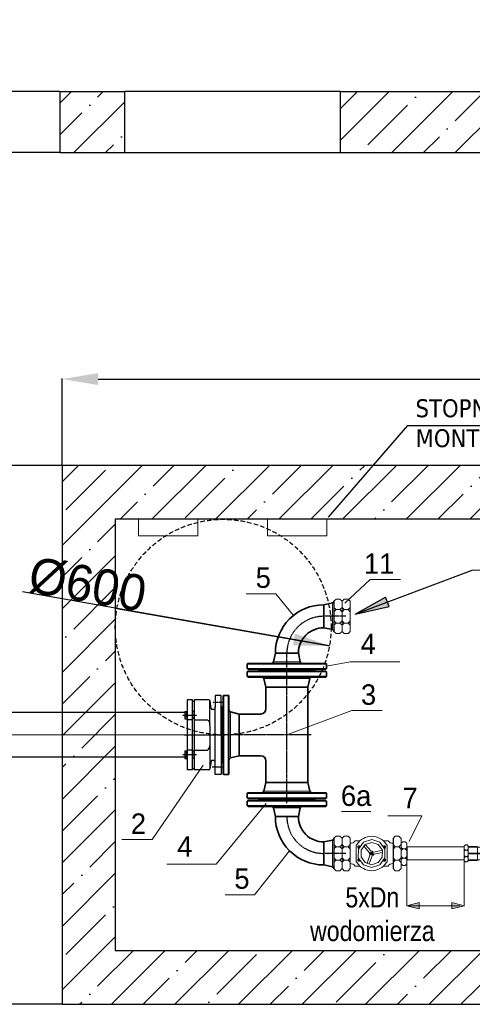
# Model space of a CAD drawing. Extents: x -34599 to 125690, y -105249 to 21518.
# Tile 29 of 64: x 111042 to 112301, y -36665 to -33924. Entities that reach past the tile are written whole.
import ezdxf

# ---------------------------------------------------------------- set-up
doc = ezdxf.new("R2010")
doc.units = 0
doc.header["$MEASUREMENT"] = 0
for name, pattern in [('CENTER', [7, 4, -1, 1, -1]), ('DASH', [375, 250, -125]), ('DASHDOT', [500, 250, -125, 0, -125])]:
    doc.linetypes.add(name, pattern=pattern)
doc.layers.get('0').update_dxf_attribs({"linetype": 'CONTINUOUS'})
doc.layers.get('Defpoints').update_dxf_attribs({"linetype": 'CONTINUOUS'})
for name, color, linetype in [('_Eko_Opis', 7, 'CONTINUOUS'), ('axis', 2, 'CENTER'), ('Eko_Opis', 7, 'CONTINUOUS'), ('HAWLE OPIS', 7, 'CONTINUOUS'), ('tekst', 7, 'CONTINUOUS')]:
    doc.layers.add(name, color=color, linetype=linetype)
for name, color, linetype, lineweight in [('armatura', 54, 'CONTINUOUS', 9), ('HAWLE', 5, 'CONTINUOUS', 25), ('obsypka', 253, 'CONTINUOUS', 9), ('OSIE SYMETRII', 2, 'CONTINUOUS', 13), ('skoterm_profil_wk_opis wodkan', 7, 'CONTINUOUS', 18), ('studzienka', 7, 'CONTINUOUS', 20), ('łącznik', 2, 'CONTINUOUS', 35)]:
    doc.layers.add(name, color=color, linetype=linetype, lineweight=lineweight)
doc.styles.add('ARIAL', font='ARIALN.TTF')
doc.styles.get("Standard").update_dxf_attribs({"font": '-125'})
doc.dimstyles.new('ISO-25', dxfattribs={"dimtxt": 2.5, "dimasz": 2.5, "dimexe": 1.25, "dimexo": 0.625, "dimtad": 1, "dimtxsty": 'Standard', "dimcen": 2.5, "dimadec": 0, "dimazin": 0, "dimtfac": 1, "dimtmove": 0, "dimatfit": 3, "dimfxl": 0, "dimarcsym": 0})

# ---------------------------------------------------------------- blocks, each defined once
blk = doc.blocks.new('*D442')
at = {"layer": '_Eko_Opis', "color": 0, "lineweight": -2}
for p, q in [((111160.3, -35164.4), (111160.3, -34923.4)), ((111260.3, -34924.7), (113760.3, -34924.7)), ((113860.3, -35164.4), (113860.3, -34923.4))]:
    blk.add_line(p, q, dxfattribs=at)
at = {"layer": '_Eko_Opis', "color": 0}
for points in [[(111260.3, -34908), (111260.3, -34941.4), (111160.3, -34924.7)], [(113760.3, -34941.4), (113760.3, -34908), (113860.3, -34924.7)]]:
    blk.add_solid(points, dxfattribs=at)
at = {"layer": 'Defpoints', "color": 0}
for p in [(113860.3, -34924.7), (111160.3, -35165.1), (113860.3, -35165.1)]:
    blk.add_point(p, dxfattribs=at)
at = {"layer": '_Eko_Opis', "color": 0, "linetype": 'ByBlock', "lineweight": 9, "insert": (112510.3, -34874.1), "char_height": 100, "attachment_point": 5}
blk.add_mtext('2700', dxfattribs=at)
blk = doc.blocks.new('*D443')
at = {"layer": '_Eko_Opis', "color": 0, "lineweight": -2}
for p, q in [((111159.7, -35165.1), (110707.7, -35165.1)), ((110709, -35265.1), (110709, -36565.1)), ((111159.7, -36665.1), (110707.7, -36665.1))]:
    blk.add_line(p, q, dxfattribs=at)
at = {"layer": '_Eko_Opis', "color": 0}
for points in [[(110725.6, -35265.1), (110692.3, -35265.1), (110709, -35165.1)], [(110692.3, -36565.1), (110725.6, -36565.1), (110709, -36665.1)]]:
    blk.add_solid(points, dxfattribs=at)
at = {"layer": 'Defpoints', "color": 0}
for p in [(111160.3, -35165.1), (110709, -36665.1), (111160.3, -36665.1)]:
    blk.add_point(p, dxfattribs=at)
at = {"layer": '_Eko_Opis', "color": 0, "linetype": 'ByBlock', "lineweight": 9, "insert": (110658.3, -35915.1), "char_height": 100, "attachment_point": 5, "rotation": 90}
blk.add_mtext('1500', dxfattribs=at)
blk = doc.blocks.new('*D444')
at = {"layer": '_Eko_Opis', "color": 0, "lineweight": -2}
for p, q in [((111903.5, -35667.1), (111050.4, -35516.9)), ((111312.6, -35563.1), (111903.5, -35667.1))]:
    blk.add_line(p, q, dxfattribs=at)
at = {"layer": '_Eko_Opis', "color": 0}
blk.add_solid([(111802.1, -35666.2), (111807.9, -35633.3), (111903.5, -35667.1)], dxfattribs=at)
at = {"layer": 'Defpoints', "color": 0}
for p in [(111312.6, -35563.1), (111903.5, -35667.1)]:
    blk.add_point(p, dxfattribs=at)
at = {"layer": '_Eko_Opis', "color": 0, "linetype": 'ByBlock', "lineweight": 9, "insert": (111231, -35497.3), "char_height": 100, "attachment_point": 5, "rotation": 350.0164}
blk.add_mtext('%%c600', dxfattribs=at)
blk = doc.blocks.new('łącznik DN20')
at = {"color": 2, "lineweight": 0}
for p, q in [((415.7, 246), (415.7, 261.8)), ((435.8, 268), (417.4, 268)), ((417.4, 257), (435.8, 257)), ((437.5, 246), (437.5, 262.5)), ((448.9, 262.4), (437.5, 262.4)), ((448.9, 254.6), (437.5, 254.6)), ((448.9, 257.5), (448.9, 262.4)), ((459.6, 257.5), (448.9, 257.5)), ((448.9, 257.5), (448.9, 246)), ((459.6, 257.5), (461.1, 259)), ((459.6, 257.5), (459.6, 257.5)), ((459.6, 257.5), (459.6, 246)), ((459.6, 257.5), (476.6, 257.5)), ((475.1, 259), (461.1, 259)), ((476.6, 257.5), (475.1, 259)), ((476.6, 246), (476.6, 257.5)), ((415.7, 246), (415.7, 230.3)), ((437.5, 246), (437.5, 229.5)), ((448.9, 237.4), (437.5, 237.4)), ((448.9, 234.5), (448.9, 246)), ((459.6, 234.5), (459.6, 246)), ((476.6, 246), (476.6, 234.5)), ((417.4, 235), (435.8, 235)), ((435.8, 224), (417.4, 224)), ((448.9, 229.6), (437.5, 229.6)), ((459.6, 234.5), (448.9, 234.5)), ((448.9, 234.5), (448.9, 229.6)), ((459.6, 234.5), (461.1, 233)), ((459.6, 234.5), (459.6, 234.5)), ((459.6, 234.5), (476.6, 234.5)), ((475.1, 233), (461.1, 233)), ((476.6, 234.5), (475.1, 233))]:
    blk.add_line(p, q, dxfattribs=at)
for centre, radius, start, end in [((425.4, 262.5), 9.73, 145.5615, 214.4385), ((452, 246), 36.3, 162.383, 197.617), ((427.8, 262.5), 9.73, 325.5615, 34.4385), ((401.1, 246), 36.3, 342.383, 17.617), ((425.4, 229.5), 9.73, 145.5615, 214.4385), ((427.8, 229.5), 9.73, 325.5615, 34.4385)]:
    blk.add_arc(centre, radius, start, end, dxfattribs=at)
at = {"layer": 'łącznik', "linetype": 'DASHDOT'}
blk.add_line((415.7, 246.1), (476.6, 246), dxfattribs=at)
blk = doc.blocks.new('*D511')
at = {"layer": '_Eko_Opis', "color": 0, "lineweight": -2}
for p, q in [((110832.3, -34024.4), (110832.3, -33924.4)), ((111153.8, -34124.4), (110831, -34124.4)), ((110832.3, -34124.4), (110832.3, -34294.4)), ((111153.8, -34294.4), (110831, -34294.4)), ((110832.3, -34394.4), (110832.3, -34733.7))]:
    blk.add_line(p, q, dxfattribs=at)
at = {"layer": '_Eko_Opis', "color": 0}
for points in [[(110815.6, -34024.4), (110848.9, -34024.4), (110832.3, -34124.4)], [(110848.9, -34394.4), (110815.6, -34394.4), (110832.3, -34294.4)]]:
    blk.add_solid(points, dxfattribs=at)
at = {"layer": 'Defpoints', "color": 0}
for p in [(111154.5, -34124.4), (110832.3, -34294.4), (111154.5, -34294.4)]:
    blk.add_point(p, dxfattribs=at)
at = {"layer": '_Eko_Opis', "color": 0, "linetype": 'ByBlock', "lineweight": 9, "insert": (110781.6, -34614.1), "char_height": 100, "attachment_point": 5, "rotation": 90}
blk.add_mtext('170', dxfattribs=at)

msp = doc.modelspace()

# ---------------------------------------------------------------- hatches: boundary and pattern name
at = {"linetype": 'ByBlock'}
h = msp.add_hatch(dxfattribs=at)
h.set_pattern_fill('ANSI35', color=256, scale=500, style=0)
h.paths.add_polyline_path([(111334.45073, -34124.39432), (111154.45073, -34124.39432), (111154.45073, -34294.39432), (111334.45073, -34294.39432)])
h.paths.add_polyline_path([(113860.33018, -34294.39432), (113860.33018, -34124.39432), (111934.45073, -34124.39432), (111934.45073, -34294.39432)])
h = msp.add_hatch(dxfattribs=at)
h.set_pattern_fill('ANSI35', color=256, scale=500, style=0)
h.paths.add_polyline_path([(111160.33018, -35165.07344), (111160.33018, -36665.07344), (113860.33018, -36665.07344), (113860.33018, -35165.07344)])
h.paths.add_polyline_path([(113708.05879, -35315.07344), (113708.05879, -36515.07344), (111308.05879, -36515.07344), (111308.05879, -35315.07344)], flags=16)
h = msp.add_hatch(color=7, dxfattribs=at)
h.paths.add_polyline_path([(112064.65373, -35545.07645), (111975.33073, -35578.70647), (112069.5384, -35558.05037)])
h.paths.add_polyline_path([(112059.76907, -35532.10254), (111975.33073, -35578.70647), (112064.65373, -35545.07645)])
at = {"layer": 'Eko_Opis', "lineweight": 9, "ltscale": 0.01}
for points in [[(112118.49905, -36390.54623), (112152.96389, -36399.78106), (112152.96389, -36390.54623), (112152.96389, -36381.31141)], [(112244.03422, -36381.31141), (112244.03422, -36390.54623), (112244.03422, -36399.78106), (112278.49905, -36390.54623)]]:
    msp.add_hatch(color=256, dxfattribs=at).paths.add_polyline_path(points)

# ---------------------------------------------------------------- linework, layer by layer
at = {"linetype": 'ByBlock'}
for p, q in [((111154.45073, -34294.39432), (111154.45073, -34124.39432)), ((111154.45073, -34124.39432), (111334.45073, -34124.39432)), ((111334.45073, -34294.39432), (111334.45073, -34124.39432)), ((111934.45073, -34124.39432), (111334.45073, -34124.39432)), ((111934.45073, -34294.39432), (111934.45073, -34124.39432)), ((111934.45073, -34124.39432), (113860.33018, -34124.39432)), ((111154.45073, -34294.39432), (111334.45073, -34294.39432)), ((111334.45073, -34294.39432), (111934.45073, -34294.39432)), ((111934.45073, -34294.39432), (113860.33018, -34294.39432)), ((111160.33018, -35165.07344), (111160.33018, -36665.07344)), ((113860.33018, -35165.07344), (111160.33018, -35165.07344)), ((113708.05879, -35315.07344), (111308.05879, -35315.07344)), ((111308.05879, -35315.07344), (111308.05879, -36515.07344)), ((111916.0588, -35543.07347), (111916.0588, -35627.07347)), ((111916.0588, -35543.07347), (111916.0588, -35627.07344)), ((111916.0588, -35560.4487), (111916.0588, -35613.706)), ((111308.05879, -35765.07344), (111308.05879, -35765.07344)), ((111916.0588, -36203.07344), (111916.0588, -36287.07344)), ((111916.0588, -36203.07344), (111916.0588, -36287.0734)), ((112080.41621, -36203.27433), (112080.41621, -36287.27429)), ((111916.0588, -36220.44867), (111916.0588, -36273.70597)), ((112080.41621, -36216.96228), (112080.41621, -36273.58634)), ((112118.49905, -36226.74722), (112118.49905, -36263.1108)), ((111308.05879, -36515.07344), (113708.05879, -36515.07344)), ((111160.33018, -36665.07344), (113860.33018, -36665.07344))]:
    msp.add_line(p, q, dxfattribs=at)
at = {"color": 7}
msp.add_line((111975.33073, -35578.70647), (112300.42412, -35456.30915), dxfattribs=at)
at = {"color": 7, "lineweight": 13}
for p, q in [((111946.72397, -35548.11217), (112016.31271, -35482.66562)), ((111785.0588, -35915.07344), (111965.75018, -35847.25887)), ((111552.51993, -35999.41647), (111410.66644, -36206.48564))]:
    msp.add_line(p, q, dxfattribs=at)
at = {"lineweight": 13}
for p, q in [((111803.11217, -35582.88815), (111754.59843, -35522.74747)), ((111912.07797, -35547.96849), (111912.07797, -35617.63615)), ((111675.0588, -35718.07347), (111881.59286, -35718.07347)), ((111675.0588, -35730.07347), (111881.59286, -35730.07347)), ((111822.16378, -35712.09264), (111752.49612, -35712.09264)), ((111895.0588, -35724.07347), (111961.26994, -35711.84227)), ((111675.0588, -35740.07347), (111881.59289, -35740.07347)), ((111675.0588, -35752.07347), (111881.59289, -35752.07347)), ((111720.86862, -35758.57487), (111841.39096, -35758.57487)), ((111610.05879, -35805.07344), (111610.05879, -36011.60753)), ((111622.05879, -35805.07344), (111622.05879, -36011.60753)), ((111628.56019, -35850.88329), (111628.56019, -35971.40559)), ((111895.0588, -36078.07344), (111688.52475, -36078.07344)), ((111895.0588, -36090.07344), (111688.52475, -36090.07344)), ((111849.24896, -36071.57202), (111728.72665, -36071.57202)), ((111727.39816, -36105.88628), (111588.7022, -36275.40989)), ((111895.0588, -36100.07344), (111688.52475, -36100.07344)), ((111895.0588, -36112.07344), (111688.52475, -36112.07344)), ((111822.16378, -36118.05428), (111752.49612, -36118.05428)), ((111912.07797, -36282.17842), (111912.07797, -36212.51076)), ((111792.45294, -36237.6793), (111695.34927, -36360.23123))]:
    msp.add_line(p, q, dxfattribs=at)
at = {"color": 7, "linetype": 'Continuous'}
for q in [(112059.76907, -35532.10254), (112069.5384, -35558.05037)]:
    msp.add_line((111975.33073, -35578.70647), q, dxfattribs=at)
at = {"linetype": 'Continuous'}
msp.add_line((112069.5384, -35558.05037), (112059.76907, -35532.10254), dxfattribs=at)
at = {"lineweight": 35}
for p, q in [((111887.5588, -35553.07347), (111912.07797, -35547.96849)), ((111887.5588, -35613.15611), (111887.5588, -35553.07347)), ((111887.5588, -35617.07347), (111912.07797, -35622.17845)), ((111753.0588, -35687.57347), (111747.95382, -35712.09264)), ((111813.14144, -35687.57347), (111756.97616, -35687.57347)), ((111817.0588, -35687.57347), (111822.16378, -35712.09264)), ((111677.0588, -35716.07347), (111879.83773, -35716.07347)), ((111677.0588, -35732.07347), (111879.83773, -35732.07347)), ((111677.0588, -35738.07347), (111879.83773, -35738.07347)), ((111707.0588, -35735.07347), (111863.0588, -35735.07347)), ((111707.0588, -35735.07347), (111863.0588, -35735.07347)), ((111739.0588, -35716.07347), (111831.0588, -35716.07347)), ((111677.0588, -35754.07347), (111879.83773, -35754.07347)), ((111727.0588, -35782.57347), (111720.86862, -35758.57487)), ((111843.0588, -35782.57347), (111849.24896, -35758.57487)), ((111727.05879, -35782.57344), (111727.05879, -35842.07344)), ((111727.0588, -35782.57347), (111835.95858, -35782.57347)), ((111843.0588, -35782.57347), (111843.0588, -35915.07344)), ((111608.05879, -35807.07344), (111608.05879, -36009.85236)), ((111624.05879, -35807.07344), (111624.05879, -36009.85236)), ((111605.05879, -35837.07344), (111605.05879, -35983.52489)), ((111652.55879, -35857.07344), (111628.56019, -35850.88329)), ((111652.55879, -35857.07344), (111652.55879, -35965.97322)), ((111712.05879, -35857.07344), (111652.55879, -35857.07344)), ((111843.0588, -36047.57344), (111843.0588, -35915.07344)), ((111652.55879, -35973.07344), (111628.56019, -35979.2636)), ((111712.05879, -35973.07344), (111652.55879, -35973.07344)), ((111727.05879, -36047.57344), (111727.05879, -35988.07344)), ((111727.0588, -36047.57344), (111720.86862, -36071.57202)), ((111843.0588, -36047.57344), (111734.15902, -36047.57344)), ((111843.0588, -36047.57344), (111849.24896, -36071.57202)), ((111893.0588, -36076.07344), (111690.27987, -36076.07344)), ((111893.0588, -36092.07344), (111690.27987, -36092.07344)), ((111893.0588, -36098.07344), (111690.27987, -36098.07344)), ((111893.0588, -36114.07344), (111690.27987, -36114.07344)), ((111863.0588, -36095.07344), (111707.0588, -36095.07344)), ((111707.0588, -36095.07344), (111863.0588, -36095.07344)), ((111831.0588, -36114.07344), (111739.0588, -36114.07344)), ((111753.0588, -36142.57344), (111747.95382, -36118.05428)), ((111817.0588, -36142.57344), (111822.16378, -36118.05428)), ((111813.14144, -36142.57344), (111756.97616, -36142.57344)), ((111887.5588, -36213.07344), (111912.07797, -36207.96846)), ((111887.5588, -36216.9908), (111887.5588, -36277.07344)), ((111887.5588, -36277.07344), (111912.07797, -36282.17842))]:
    msp.add_line(p, q, dxfattribs=at)
at = {"lineweight": 35, "ltscale": 0.097934}
for p, q in [((111887.5588, -35617.07347), (111887.5588, -35613.15611)), ((111756.97616, -35687.57347), (111753.0588, -35687.57347)), ((111817.0588, -35687.57347), (111813.14144, -35687.57347)), ((111756.97616, -36142.57344), (111753.0588, -36142.57344)), ((111817.0588, -36142.57344), (111813.14144, -36142.57344)), ((111887.5588, -36213.07344), (111887.5588, -36216.9908))]:
    msp.add_line(p, q, dxfattribs=at)
at = {"lineweight": 13, "ltscale": 0.113557}
for p, q in [((111912.07797, -35617.63615), (111912.07797, -35622.17845)), ((111752.49612, -35712.09264), (111747.95382, -35712.09264)), ((111752.49612, -36118.05428), (111747.95382, -36118.05428)), ((111912.07797, -36212.51076), (111912.07797, -36207.96846))]:
    msp.add_line(p, q, dxfattribs=at)
at = {"lineweight": 35, "ltscale": 0.3}
for p, q in [((111675.0588, -35718.07347), (111675.0588, -35730.07347)), ((111895.0588, -35718.07347), (111895.0588, -35730.07347)), ((111675.0588, -35740.07347), (111675.0588, -35752.07347)), ((111895.0588, -35740.07347), (111895.0588, -35752.07347)), ((111622.05879, -35805.07344), (111610.05879, -35805.07344)), ((111622.05879, -36025.07344), (111610.05879, -36025.07344)), ((111675.0588, -36090.07344), (111675.0588, -36078.07344)), ((111895.0588, -36090.07344), (111895.0588, -36078.07344)), ((111675.0588, -36112.07344), (111675.0588, -36100.07344)), ((111895.0588, -36112.07344), (111895.0588, -36100.07344))]:
    msp.add_line(p, q, dxfattribs=at)
at = {"lineweight": 35, "ltscale": 0.106066}
for p, q in [((111707.0588, -35735.07347), (111704.0588, -35732.07347)), ((111707.0588, -35735.07347), (111704.0588, -35738.07347)), ((111863.0588, -35735.07347), (111866.0588, -35732.07347)), ((111863.0588, -35735.07347), (111866.0588, -35738.07347)), ((111605.05879, -35837.07344), (111608.05879, -35834.07344)), ((111605.05879, -35993.07344), (111608.05879, -35996.07344)), ((111707.0588, -36095.07344), (111704.0588, -36092.07344)), ((111863.0588, -36095.07344), (111866.0588, -36092.07344)), ((111707.0588, -36095.07344), (111704.0588, -36098.07344)), ((111863.0588, -36095.07344), (111866.0588, -36098.07344))]:
    msp.add_line(p, q, dxfattribs=at)
at = {"lineweight": 35, "ltscale": 0.330527}
for p, q in [((111879.83773, -35716.07347), (111893.0588, -35716.07347)), ((111879.83773, -35732.07347), (111893.0588, -35732.07347)), ((111879.83773, -35738.07347), (111893.0588, -35738.07347)), ((111879.83773, -35754.07347), (111893.0588, -35754.07347)), ((111608.05879, -36009.85236), (111608.05879, -36023.07344)), ((111624.05879, -36009.85236), (111624.05879, -36023.07344)), ((111690.27987, -36076.07344), (111677.0588, -36076.07344)), ((111690.27987, -36092.07344), (111677.0588, -36092.07344)), ((111690.27987, -36098.07344), (111677.0588, -36098.07344)), ((111690.27987, -36114.07344), (111677.0588, -36114.07344))]:
    msp.add_line(p, q, dxfattribs=at)
at = {"lineweight": 13, "ltscale": 0.336649}
for p, q in [((111881.59286, -35718.07347), (111895.0588, -35718.07347)), ((111881.59286, -35730.07347), (111895.0588, -35730.07347)), ((111688.52475, -36078.07344), (111675.0588, -36078.07344)), ((111688.52475, -36090.07344), (111675.0588, -36090.07344)), ((111688.52475, -36100.07344), (111675.0588, -36100.07344)), ((111688.52475, -36112.07344), (111675.0588, -36112.07344))]:
    msp.add_line(p, q, dxfattribs=at)
at = {"lineweight": 13, "ltscale": 0.19645}
for p, q in [((111841.39096, -35758.57487), (111849.24896, -35758.57487)), ((111628.56019, -35971.40559), (111628.56019, -35979.2636))]:
    msp.add_line(p, q, dxfattribs=at)
at = {"lineweight": 13, "ltscale": 0.336648}
for p, q in [((111881.59289, -35740.07347), (111895.0588, -35740.07347)), ((111881.59289, -35752.07347), (111895.0588, -35752.07347)), ((111610.05879, -36011.60753), (111610.05879, -36025.07344)), ((111622.05879, -36011.60753), (111622.05879, -36025.07344))]:
    msp.add_line(p, q, dxfattribs=at)
at = {"lineweight": 35, "ltscale": 0.177505}
for p, q in [((111835.95858, -35782.57347), (111843.0588, -35782.57347)), ((111652.55879, -35965.97322), (111652.55879, -35973.07344)), ((111734.15902, -36047.57344), (111727.0588, -36047.57344))]:
    msp.add_line(p, q, dxfattribs=at)
for p, q in [((111508.05879, -35817.57344), (111508.05879, -36012.57344)), ((111522.26691, -35817.57344), (111508.05879, -35817.57344)), ((111522.26691, -36012.57344), (111522.26691, -35817.57344)), ((111527.26691, -35817.57344), (111527.26691, -36012.57344)), ((111568.46841, -35817.57344), (111527.26691, -35817.57344)), ((111571.01006, -35889.36401), (111571.01006, -35818.97969)), ((111574.29999, -35841.51484), (111571.43553, -35820.13048)), ((111586.05879, -35805.07344), (111586.05474, -35838.07344)), ((111602.05879, -35805.07344), (111586.05879, -35805.07344)), ((111602.05879, -35915.07344), (111602.05879, -35805.07344)), ((111522.26691, -35821.57344), (111527.26691, -35821.57344)), ((111579.76485, -35844.07188), (111577.2671, -35844.07188)), ((111586.05879, -35992.07344), (111586.05472, -35837.12499)), ((111605.05879, -35838.57344), (111602.05879, -35835.57344)), ((111605.05879, -35915.07344), (111605.05879, -35838.57344)), ((111501.37413, -35849.64469), (111501.37413, -35870.34469)), ((111501.37413, -35849.64469), (111507.05879, -35849.64469)), ((111507.05879, -35854.99469), (111501.37413, -35854.99469)), ((111507.05879, -35864.99469), (111501.37413, -35864.99469)), ((111501.37413, -35870.34469), (111507.05879, -35870.34469)), ((111507.05879, -35859.99469), (111507.05879, -35848.79649)), ((111508.05879, -35848.79649), (111507.05879, -35848.79649)), ((111507.05879, -35850.77164), (111507.05879, -35851.27164)), ((111507.05879, -35859.99469), (111507.05879, -35871.19289)), ((111508.05879, -35871.19289), (111507.05879, -35871.19289)), ((111522.26691, -35873.01215), (111508.05879, -35873.01215)), ((111523.26691, -35848.79649), (111522.26691, -35848.79649)), ((111522.26691, -35871.19289), (111523.26691, -35871.19289)), ((111523.26691, -35871.19289), (111523.26691, -35848.79649)), ((111527.26691, -35850.49469), (111523.26691, -35850.49469)), ((111527.26691, -35869.49469), (111523.26691, -35869.49469)), ((111527.26691, -35851.27164), (111527.26691, -35851.27164)), ((111527.26691, -35873.01215), (111564.20723, -35873.01215)), ((111571.01006, -35889.36401), (111571.01006, -35940.97786)), ((111602.05879, -35915.07344), (111602.05879, -36025.07344)), ((111605.05879, -35915.07344), (111605.05879, -35991.57344)), ((111522.26691, -35957.32972), (111508.05879, -35957.32972)), ((111527.26691, -35957.32972), (111564.20723, -35957.32972)), ((111571.01006, -35940.97786), (111571.01006, -36011.0211)), ((111501.37413, -35959.80224), (111501.37413, -35980.50224)), ((111501.37413, -35959.80224), (111507.05879, -35959.80224)), ((111507.05879, -35965.15224), (111501.37413, -35965.15224)), ((111507.05879, -35975.15224), (111501.37413, -35975.15224)), ((111501.37413, -35980.50224), (111507.05879, -35980.50224)), ((111507.05879, -35970.15224), (111507.05879, -35958.95404)), ((111508.05879, -35958.95404), (111507.05879, -35958.95404)), ((111507.05879, -35970.15224), (111507.05879, -35981.35044)), ((111508.05879, -35981.35044), (111507.05879, -35981.35044)), ((111523.26691, -35958.95404), (111522.26691, -35958.95404)), ((111522.26691, -35981.35044), (111523.26691, -35981.35044)), ((111523.26691, -35981.35044), (111523.26691, -35958.95404)), ((111527.26691, -35960.65224), (111523.26691, -35960.65224)), ((111527.26691, -35979.65224), (111523.26691, -35979.65224)), ((111527.26691, -35978.87526), (111527.26691, -35978.87526)), ((111522.26691, -36008.57344), (111527.26691, -36008.57344)), ((111574.59392, -35988.63048), (111571.34958, -36010.0164)), ((111580.05879, -35986.07344), (111577.56104, -35986.07344)), ((111586.05879, -36005.07344), (111586.05879, -35992.07344)), ((111586.05879, -36025.07344), (111586.05879, -36005.07344)), ((111602.05879, -35994.57344), (111605.05879, -35991.57344)), ((111522.26691, -36012.57344), (111508.05879, -36012.57344)), ((111568.38246, -36012.57344), (111527.26691, -36012.57344)), ((111602.05879, -36025.07344), (111586.05879, -36025.07344))]:
    msp.add_line(p, q)
at = {"lineweight": 35, "ltscale": 0.055199}
for p, q in [((111608.05879, -35839.18269), (111608.05879, -35841.39067)), ((111608.05879, -35988.75621), (111608.05879, -35990.96419))]:
    msp.add_line(p, q, dxfattribs=at)
at = {"lineweight": 35, "ltscale": 0.133263}
for p, q in [((111608.05879, -35881.4305), (111608.05879, -35886.761)), ((111608.05879, -35943.38588), (111608.05879, -35948.71638))]:
    msp.add_line(p, q, dxfattribs=at)
at = {"lineweight": 35, "ltscale": 0.238714}
msp.add_line((111605.05879, -35983.52489), (111605.05879, -35993.07344), dxfattribs=at)
at = {"lineweight": 13, "ltscale": 0.196451}
msp.add_line((111728.72665, -36071.57202), (111720.86862, -36071.57202), dxfattribs=at)
at = {"linetype": 'DASH', "ltscale": 0.05}
msp.add_circle((111608.05879, -35615.07344), 300, dxfattribs=at)
at = {"lineweight": 35}
for centre, radius, start, end in [((111911.0588, -35543.07347), 5, 281.76114361, 359.9999975), ((111887.5588, -35687.57347), 134.5, 90, 180.0000025), ((111887.5588, -35687.57347), 70.5, 89.99999999, 180.0000025), ((111911.0588, -35627.07347), 5, 359.9999975, 78.23885053), ((111677.0588, -35718.07347), 2, 89.99999499, 179.9999975), ((111677.0588, -35730.07347), 2, 179.9999975, 269.99999998), ((111677.0588, -35740.07347), 2, 90.00000002, 180.0000025), ((111743.0588, -35711.07347), 5, 269.99999499, 348.23884888), ((111827.0588, -35711.07347), 5, 191.76115112, 270.00000501), ((111893.0588, -35718.07347), 2, 0.0000025, 90.00000501), ((111893.0588, -35730.07347), 2, 270.00000002, 0.0000025), ((111893.0588, -35740.07347), 2, 359.9999975, 89.99999998), ((111677.0588, -35752.07347), 2, 180.0000025, 270.00000501), ((111715.0588, -35760.07347), 6, 14.46353095, 89.88338469), ((111855.0588, -35760.07347), 6, 90.10384963, 165.53646905), ((111893.0588, -35752.07347), 2, 269.99999499, 359.9999975), ((111610.05879, -35807.07344), 2, 89.99999998, 180.0000025), ((111622.05879, -35807.07344), 2, 359.9999975, 90.00000002), ((111630.05879, -35845.07344), 6, 180.12153206, 255.53647838), ((111712.05879, -35842.07344), 15, 270.00002231, 359.99998384), ((111630.05879, -35985.07344), 6, 104.46352833, 179.89080144), ((111712.05879, -35988.07347), 15.00001, 0.00005214, 89.99994863), ((111610.05879, -36023.07344), 2, 180.0000025, 269.99999499), ((111622.05879, -36023.07344), 2, 270.00000501, 359.9999975), ((111677.0588, -36078.07344), 2, 90.00000002, 180.0000025), ((111677.0588, -36090.07344), 2, 180.0000025, 270.00000501), ((111715.0588, -36070.07344), 6, 269.99999499, 345.53647087), ((111855.0588, -36070.07344), 6, 194.46352913, 270.00000501), ((111893.0588, -36078.07344), 2, 359.9999975, 89.99999998), ((111893.0588, -36090.07344), 2, 269.99999499, 359.9999975), ((111677.0588, -36100.07344), 2, 90.00000002, 180.0000025), ((111677.0588, -36112.07344), 2, 180.0000025, 270.00000501), ((111743.0588, -36119.07344), 5, 11.76115112, 90.00000501), ((111827.0588, -36119.07344), 5, 89.99999499, 168.23884888), ((111893.0588, -36100.07344), 2, 359.9999975, 89.99999998), ((111893.0588, -36112.07344), 2, 269.99999499, 359.9999975), ((111887.5588, -36142.57344), 134.5, 179.9999975, 270), ((111887.5588, -36142.57344), 70.5, 179.9999975, 270.00000001), ((111911.0588, -36203.07344), 5, 281.76114947, 0.0000025), ((111911.0588, -36287.07344), 5, 0.0000025, 78.23885639)]:
    msp.add_arc(centre, radius, start, end, dxfattribs=at)
for centre, radius, start, end in [((111568.46841, -35820.57344), 3, 8.49091703, 90), ((111577.2671, -35841.07188), 3, 188.49091703, 270), ((111579.54739, -35837.54689), 6.52862, 271.90881918, 355.37388118), ((111568.38246, -36009.57344), 3, 270, 351.50908297), ((111577.56104, -35989.07344), 3, 90, 171.50908297), ((111580.05879, -35992.07344), 6, 360, 90)]:
    msp.add_arc(centre, radius, start, end)
for points in [[(111564.20723, -35873.01215), (111569.01674, -35878.01196), (111571.01006, -35884.36401)], [(111564.20723, -35957.32972), (111569.01674, -35952.32991), (111571.01006, -35945.97786)]]:
    msp.add_spline(points, degree=3)
at = {"layer": 'armatura', "color": 7, "lineweight": 5}
for p, q in [((111916.0588, -35543.07347), (111922.20451, -35536.92777)), ((111916.0588, -35543.07347), (111916.0588, -35560.28623)), ((111922.20451, -35536.92777), (111932.54387, -35536.92777)), ((111938.68957, -35543.07347), (111932.54387, -35536.92777)), ((111938.68957, -35543.07347), (111944.83527, -35536.92777)), ((111938.68957, -35543.07347), (111938.68957, -35627.07344)), ((111938.68957, -35543.07347), (111938.68957, -35560.28623)), ((111944.83527, -35536.92777), (111955.17463, -35536.92777)), ((111961.32034, -35543.07347), (111955.17463, -35536.92777)), ((111961.32034, -35543.07347), (111961.32034, -35560.28623)), ((111961.32034, -35543.07347), (111961.32034, -35560.28623)), ((111916.0588, -35554.29146), (111916.0588, -35618.09367)), ((111916.0588, -35572.57764), (111916.0588, -35560.28623)), ((111916.0588, -35560.28623), (111922.20451, -35566.43193)), ((111916.0588, -35572.57764), (111922.20451, -35566.43193)), ((111916.0588, -35567.36542), (111916.0588, -35576.70136)), ((111932.54387, -35566.43193), (111922.20451, -35566.43193)), ((111938.68957, -35560.28623), (111932.54387, -35566.43193)), ((111938.68957, -35572.57764), (111932.54387, -35566.43193)), ((111938.68957, -35553.17235), (111938.68957, -35616.97456)), ((111938.68957, -35560.28623), (111944.83527, -35566.43193)), ((111938.68957, -35566.24631), (111938.68957, -35575.58225)), ((111938.68957, -35572.57764), (111944.83527, -35566.43193)), ((111938.68957, -35572.57764), (111938.68957, -35576.69522)), ((111955.17463, -35566.43193), (111944.83527, -35566.43193)), ((111961.32034, -35560.28623), (111955.17463, -35566.43193)), ((111961.32034, -35572.57764), (111955.17463, -35566.43193)), ((111961.32034, -35556.96231), (111961.32035, -35613.60623)), ((111961.32034, -35572.57764), (111961.32034, -35560.28623)), ((111961.32034, -35572.57764), (111961.32034, -35576.69522)), ((111961.32034, -35572.57764), (111961.32034, -35576.69522)), ((111916.0588, -35595.68377), (111916.0588, -35605.01971)), ((111916.0588, -35609.86068), (111916.0588, -35597.56927)), ((111916.0588, -35597.56927), (111922.20451, -35603.71497)), ((111938.68957, -35597.56927), (111932.54387, -35603.71497)), ((111938.68957, -35576.69522), (111938.68957, -35597.56927)), ((111938.68957, -35594.56466), (111938.68957, -35603.9006)), ((111938.68957, -35597.56927), (111944.83527, -35603.71497)), ((111961.32034, -35597.56927), (111955.17463, -35603.71497)), ((111961.32034, -35576.69522), (111961.32034, -35597.56927)), ((111961.32034, -35576.69522), (111961.32034, -35597.56927)), ((111961.32034, -35609.86068), (111961.32034, -35597.56927)), ((111916.0588, -35609.86068), (111922.20451, -35603.71497)), ((111916.0588, -35605.01971), (111916.0588, -35618.09367)), ((111916.0588, -35605.01971), (111916.0588, -35618.09367)), ((111916.0588, -35609.86068), (111916.0588, -35627.07344)), ((111916.0588, -35627.07344), (111922.20451, -35633.21914)), ((111932.54387, -35603.71497), (111922.20451, -35603.71497)), ((111938.68957, -35609.86068), (111932.54387, -35603.71497)), ((111938.68957, -35627.07344), (111932.54387, -35633.21914)), ((111938.68957, -35609.86068), (111944.83527, -35603.71497)), ((111938.68957, -35603.9006), (111938.68957, -35616.97456)), ((111938.68957, -35603.9006), (111938.68957, -35616.97456)), ((111938.68957, -35609.86068), (111938.68957, -35627.07344)), ((111938.68957, -35627.07344), (111944.83527, -35633.21914)), ((111955.17463, -35603.71497), (111944.83527, -35603.71497)), ((111961.32034, -35609.86068), (111955.17463, -35603.71497)), ((111961.32034, -35627.07344), (111955.17463, -35633.21914)), ((111961.32034, -35609.86068), (111961.32034, -35627.07344)), ((111961.32034, -35609.86068), (111961.32034, -35627.07344)), ((111961.32035, -35601.85353), (111961.32035, -35613.60623)), ((111922.20451, -35633.21914), (111932.54387, -35633.21914)), ((111944.83527, -35633.21914), (111955.17463, -35633.21914)), ((111916.0588, -36203.07344), (111922.20451, -36196.92774)), ((111916.0588, -36203.07344), (111916.0588, -36220.2862)), ((111922.20451, -36196.92774), (111932.54387, -36196.92774)), ((111938.68957, -36203.07344), (111932.54387, -36196.92774)), ((111938.68957, -36203.07344), (111944.83527, -36196.92774)), ((111938.68957, -36203.07344), (111938.68957, -36287.0734)), ((111938.68957, -36203.07344), (111938.68957, -36220.2862)), ((111944.83527, -36196.92774), (111955.17463, -36196.92774)), ((111961.32034, -36203.07344), (111955.17463, -36196.92774)), ((111961.32034, -36203.07344), (111961.32034, -36220.2862)), ((111961.32034, -36203.07344), (111961.32034, -36220.2862)), ((112080.41621, -36203.27433), (112086.56191, -36197.12862)), ((112086.56191, -36197.12862), (112096.90127, -36197.12862)), ((112103.04697, -36203.27433), (112096.90127, -36197.12862)), ((112103.04697, -36203.27433), (112103.04697, -36220.48708)), ((112103.04697, -36203.27433), (112103.04697, -36220.48708)), ((111916.0588, -36214.29143), (111916.0588, -36278.09364)), ((111916.0588, -36232.57761), (111916.0588, -36220.2862)), ((111916.0588, -36220.2862), (111922.20451, -36226.4319)), ((111916.0588, -36232.57761), (111922.20451, -36226.4319)), ((111916.0588, -36227.36538), (111916.0588, -36236.70133)), ((111932.54387, -36226.4319), (111922.20451, -36226.4319)), ((111938.68957, -36220.2862), (111932.54387, -36226.4319)), ((111938.68957, -36232.57761), (111932.54387, -36226.4319)), ((111938.68957, -36213.17232), (111938.68957, -36276.97453)), ((111938.68957, -36220.2862), (111944.83527, -36226.4319)), ((111938.68957, -36226.24627), (111938.68957, -36235.58222)), ((111938.68957, -36232.57761), (111944.83527, -36226.4319)), ((111955.17463, -36226.4319), (111944.83527, -36226.4319)), ((111961.32034, -36220.2862), (111955.17463, -36226.4319)), ((111961.32034, -36232.57761), (111955.17463, -36226.4319)), ((111961.32034, -36216.96228), (111961.32035, -36273.6062)), ((111961.32034, -36232.57761), (111961.32034, -36220.2862)), ((111975.14483, -36210.41549), (111987.94291, -36210.41549)), ((111978.1827, -36267.29751), (111978.1827, -36223.38934)), ((112014.90697, -36243.09184), (111999.09086, -36225.14349)), ((112019.3845, -36239.14624), (112002.69627, -36220.20821)), ((112066.59172, -36210.41549), (112053.79364, -36210.41549)), ((112063.55385, -36267.29751), (112063.55385, -36223.38934)), ((112080.41621, -36220.48708), (112086.56191, -36226.63279)), ((112080.41621, -36232.77849), (112086.56191, -36226.63279)), ((112096.90127, -36226.63279), (112086.56191, -36226.63279)), ((112103.04697, -36220.48708), (112096.90127, -36226.63279)), ((112103.04697, -36232.77849), (112096.90127, -36226.63279)), ((112103.04697, -36217.16317), (112103.04699, -36273.80709)), ((112103.04697, -36232.77849), (112103.04697, -36220.48708)), ((112103.04698, -36216.80794), (112107.24321, -36212.61171)), ((112103.04698, -36216.80794), (112103.04698, -36274.16232)), ((112103.04698, -36228.56065), (112107.24321, -36232.75688)), ((112107.24321, -36212.61171), (112114.30283, -36212.61171)), ((112118.49905, -36216.80794), (112114.30283, -36212.61171)), ((112118.49905, -36228.56065), (112114.30283, -36232.75688)), ((112118.49905, -36216.80794), (112118.49905, -36274.16232)), ((112118.49905, -36216.80794), (112118.49905, -36274.16232)), ((112118.49905, -36225.4111), (112118.49905, -36265.55916)), ((112278.49905, -36224.45326), (112281.49516, -36221.45716)), ((112278.49905, -36224.45326), (112278.49905, -36265.40429)), ((112286.53573, -36221.45716), (112281.49516, -36221.45716)), ((112289.53183, -36224.45326), (112286.53573, -36221.45716)), ((112289.53183, -36224.45326), (112289.53183, -36265.40429)), ((112289.53183, -36237.32648), (112289.53183, -36228.76617)), ((111916.0588, -36255.68373), (111916.0588, -36265.01968)), ((111916.0588, -36269.86065), (111916.0588, -36257.56924)), ((111916.0588, -36257.56924), (111922.20451, -36263.71494)), ((111938.68957, -36257.56924), (111932.54387, -36263.71494)), ((111938.68957, -36232.57761), (111938.68957, -36236.69519)), ((111938.68957, -36236.69519), (111938.68957, -36257.56924)), ((111938.68957, -36254.56462), (111938.68957, -36263.90057)), ((111938.68957, -36257.56924), (111944.83527, -36263.71494)), ((111961.32034, -36257.56924), (111955.17463, -36263.71494)), ((111961.32034, -36232.57761), (111961.32034, -36236.69519)), ((111961.32034, -36232.57761), (111961.32034, -36236.69519)), ((111961.32034, -36236.69519), (111961.32034, -36257.56924)), ((111961.32034, -36236.69519), (111961.32034, -36257.56924)), ((111961.32034, -36269.86065), (111961.32034, -36257.56924)), ((112016.24324, -36249.72701), (112008.56546, -36272.52337)), ((112021.89899, -36251.63186), (112014.23664, -36274.38242)), ((112025.79886, -36241.30658), (112050.58522, -36236.31483)), ((112026.97708, -36247.15703), (112050.56932, -36242.40576)), ((112080.41621, -36257.77013), (112086.56191, -36263.91583)), ((112103.04697, -36257.77013), (112096.90127, -36263.91583)), ((112103.04697, -36232.77849), (112103.04697, -36236.89608)), ((112103.04697, -36232.77849), (112103.04697, -36236.89608)), ((112103.04697, -36236.89608), (112103.04697, -36257.77013)), ((112103.04697, -36236.89608), (112103.04697, -36257.77013)), ((112103.04697, -36270.06154), (112103.04697, -36257.77013)), ((112103.04698, -36236.9531), (112107.24321, -36232.75688)), ((112103.04698, -36254.01715), (112107.24321, -36258.21338)), ((112103.04698, -36262.40961), (112107.24321, -36258.21338)), ((112114.30283, -36232.75688), (112107.24321, -36232.75688)), ((112114.30283, -36258.21338), (112107.24321, -36258.21338)), ((112118.49905, -36236.9531), (112114.30283, -36232.75688)), ((112118.49905, -36254.01715), (112114.30283, -36258.21338)), ((112118.49905, -36262.40961), (112114.30283, -36258.21338)), ((112278.49905, -36232.8447), (112281.49516, -36235.8408)), ((112278.49905, -36238.83691), (112281.49516, -36235.8408)), ((112278.49905, -36251.02064), (112281.49516, -36254.01675)), ((112278.49905, -36257.01286), (112281.49516, -36254.01675)), ((112281.49516, -36235.8408), (112286.53573, -36235.8408)), ((112281.49516, -36254.01675), (112286.53573, -36254.01675)), ((112289.53183, -36232.8447), (112286.53573, -36235.8408)), ((112289.53183, -36238.83691), (112286.53573, -36235.8408)), ((112289.53183, -36251.02064), (112286.53573, -36254.01675)), ((112289.53183, -36257.01286), (112286.53573, -36254.01675)), ((112289.53183, -36235.89264), (112289.53183, -36253.29797)), ((112289.53183, -36237.32648), (112289.53183, -36253.29797)), ((112289.53183, -36237.32648), (112289.53183, -36253.29797)), ((112289.53183, -36238.76031), (112289.53183, -36253.29797)), ((112289.53183, -36261.85827), (112289.53183, -36253.29797)), ((112289.53183, -36261.85827), (112289.53183, -36253.29797)), ((111916.0588, -36269.86065), (111922.20451, -36263.71494)), ((111916.0588, -36265.01968), (111916.0588, -36278.09364)), ((111916.0588, -36265.01968), (111916.0588, -36278.09364)), ((111916.0588, -36269.86065), (111916.0588, -36287.0734)), ((111932.54387, -36263.71494), (111922.20451, -36263.71494)), ((111938.68957, -36269.86065), (111932.54387, -36263.71494)), ((111938.68957, -36269.86065), (111944.83527, -36263.71494)), ((111938.68957, -36263.90057), (111938.68957, -36276.97453)), ((111938.68957, -36263.90057), (111938.68957, -36276.97453)), ((111938.68957, -36269.86065), (111938.68957, -36287.0734)), ((111955.17463, -36263.71494), (111944.83527, -36263.71494)), ((111961.32034, -36269.86065), (111955.17463, -36263.71494)), ((111961.32034, -36269.86065), (111961.32034, -36287.0734)), ((111961.32034, -36269.86065), (111961.32034, -36287.0734)), ((111961.32035, -36261.8535), (111961.32035, -36273.6062)), ((111975.14483, -36280.27136), (111987.94291, -36280.27136)), ((112066.59172, -36280.27136), (112053.79364, -36280.27136)), ((112080.41621, -36270.06154), (112086.56191, -36263.91583)), ((112096.90127, -36263.91583), (112086.56191, -36263.91583)), ((112103.04697, -36270.06154), (112096.90127, -36263.91583)), ((112103.04697, -36270.06154), (112103.04697, -36287.27429)), ((112103.04697, -36270.06154), (112103.04697, -36287.27429)), ((112103.04698, -36274.16232), (112107.24321, -36278.35855)), ((112103.04699, -36262.05438), (112103.04699, -36273.80709)), ((112107.24321, -36278.35855), (112114.30283, -36278.35855)), ((112118.49905, -36274.16232), (112114.30283, -36278.35855)), ((112278.49905, -36265.40429), (112281.49516, -36268.4004)), ((112286.53573, -36268.4004), (112281.49516, -36268.4004)), ((112289.53183, -36265.40429), (112286.53573, -36268.4004)), ((111916.0588, -36287.0734), (111922.20451, -36293.21911)), ((111922.20451, -36293.21911), (111932.54387, -36293.21911)), ((111938.68957, -36287.0734), (111932.54387, -36293.21911)), ((111938.68957, -36287.0734), (111944.83527, -36293.21911)), ((111944.83527, -36293.21911), (111955.17463, -36293.21911)), ((111961.32034, -36287.0734), (111955.17463, -36293.21911)), ((112080.41621, -36287.27429), (112086.56191, -36293.42)), ((112086.56191, -36293.42), (112096.90127, -36293.42)), ((112103.04697, -36287.27429), (112096.90127, -36293.42))]:
    msp.add_line(p, q, dxfattribs=at)
at = {"layer": 'armatura', "color": 171, "lineweight": 15}
for p, q in [((111916.0588, -35560.28623), (111916.0588, -35610.28373)), ((111916.0588, -35560.28623), (111916.0588, -35563.54603)), ((111916.0588, -35563.54603), (111916.0588, -35613.54353)), ((111916.0588, -35610.28373), (111916.0588, -35613.54353)), ((111916.0588, -36220.2862), (111916.0588, -36270.2837)), ((111916.0588, -36220.2862), (111916.0588, -36223.546)), ((111916.0588, -36223.546), (111916.0588, -36273.5435)), ((112118.49905, -36226.74722), (112278.49905, -36226.74722)), ((111916.0588, -36270.2837), (111916.0588, -36273.5435)), ((112118.49905, -36263.1108), (112278.49905, -36263.1108))]:
    msp.add_line(p, q, dxfattribs=at)
at = {"layer": 'armatura', "color": 7, "lineweight": 5}
for points in [[(112020.96983, -36206.4239), (112043.82676, -36213.91656), (112057.91433, -36233.41321), (112057.85156, -36257.4668), (112043.66244, -36276.88968), (112020.76672, -36284.26295), (111997.90979, -36276.77029), (111983.82222, -36257.27364), (111983.88498, -36233.22004), (111998.07411, -36213.79717)], [(112021.03076, -36214.28507), (112039.3163, -36220.2792), (112050.58636, -36235.87652), (112050.53615, -36255.1194), (112039.18485, -36270.65769), (112020.86827, -36276.55632), (112002.58273, -36270.56219), (111991.31267, -36254.96486), (111991.36288, -36235.72199), (112002.71418, -36220.18369)]]:
    msp.add_lwpolyline(points, close=True, dxfattribs=at)
for centre, radius in [((111985.37062, -36227.26153), 2.02607), ((112056.36592, -36227.26153), 2.02607), ((112020.86827, -36245.34342), 3.90327), ((112020.86827, -36245.34342), 1.69572), ((111985.37062, -36263.42532), 2.02607), ((112056.36592, -36263.42532), 2.02607)]:
    msp.add_circle(centre, radius, dxfattribs=at)
for centre, radius, start, end in [((112020.86827, -36245.34342), 48.00042, 32.78229445, 147.21770555), ((111961.88359, -36200.28206), 16.68973, 268.0659997, 322.61513804), ((111981.29585, -36222.49628), 3.23872, 103.99356067, 196.00643932), ((111985.37062, -36227.26153), 3.32048, 25.04585062, 280.96712724), ((112056.36592, -36227.26153), 3.32048, 259.03287277, 154.95414937), ((112060.44069, -36222.49628), 3.23872, 343.99356068, 76.00643933), ((112079.85296, -36200.28206), 16.68973, 217.38486196, 271.9340003), ((112020.86827, -36245.34342), 6.37234, 159.30840256, 223.46470617), ((112020.86827, -36245.34342), 6.37234, 39.30840256, 103.46470617), ((112020.86827, -36245.34342), 6.37234, 279.30840256, 343.46470617), ((111961.88359, -36290.26656), 16.68973, 37.38486196, 91.9340003), ((111981.29585, -36268.19057), 3.23872, 163.99356068, 256.00643933), ((112020.86827, -36245.34342), 48.00042, 212.78229445, 327.21770555), ((111985.37062, -36263.42532), 3.32048, 79.03287276, 334.95414938), ((111985.37062, -36263.42532), 3.32048, 79.03287276, 205.84565777), ((111985.37062, -36263.42532), 2.02607, 36.81858584, 203.18141416), ((112056.36592, -36263.42532), 3.32048, 205.04585063, 100.96712723), ((112056.36592, -36263.42532), 2.02607, 336.81858584, 143.18141416), ((112056.36592, -36263.42532), 3.32048, 334.15434223, 100.96712723), ((112060.44069, -36268.19057), 3.23872, 283.99356067, 16.00643932), ((112079.85296, -36290.26656), 16.68973, 88.0659997, 142.61513804)]:
    msp.add_arc(centre, radius, start, end, dxfattribs=at)
at = {"layer": 'axis'}
for p, q in [((111949.03964, -35585.07347), (111891.53964, -35585.07347)), ((111785.0588, -36105.07344), (111785.0588, -35687.57347)), ((111609.41416, -35825.07344), (111580.16754, -35825.07344)), ((111495.80365, -35859.99469), (111533.7296, -35859.99469)), ((111499.83975, -35915.07344), (111612.96756, -35915.07344)), ((111853.0588, -35915.07344), (111599.85591, -35915.07344)), ((111495.80365, -35970.15224), (111533.7296, -35970.15224)), ((111610.9768, -36005.07344), (111577.81649, -36005.07344)), ((111949.03964, -36245.07344), (111891.53964, -36245.07344))]:
    msp.add_line(p, q, dxfattribs=at)
for centre, start, end in [((111887.5588, -35687.57347), 90, 180), ((111887.5588, -36142.57344), 180, 270)]:
    msp.add_arc(centre, 102.5, start, end, dxfattribs=at)
at = {"layer": 'Eko_Opis', "lineweight": 9, "ltscale": 0.01}
for p, q in [((112118.49905, -36261.8535), (112118.49905, -36390.99584)), ((112278.49905, -36263.1108), (112278.49905, -36392.25315)), ((112118.49905, -36390.54623), (112152.96389, -36381.31141)), ((112118.49905, -36390.54623), (112265.78642, -36390.54623)), ((112118.49905, -36390.54623), (112152.96389, -36399.78106)), ((112152.96389, -36381.31141), (112152.96389, -36390.54623)), ((112152.96389, -36399.78106), (112152.96389, -36390.54623)), ((112244.03422, -36381.31141), (112244.03422, -36390.54623)), ((112278.49905, -36390.54623), (112244.03422, -36381.31141)), ((112278.49905, -36390.54623), (112244.03422, -36399.78106)), ((112244.03422, -36399.78106), (112244.03422, -36390.54623))]:
    msp.add_line(p, q, dxfattribs=at)
at = {"layer": 'HAWLE'}
for p, q in [((111508.05879, -35852.57344), (110867.55001, -35852.57344)), ((111508.05879, -35977.57344), (110867.55001, -35977.57344))]:
    msp.add_line(p, q, dxfattribs=at)
at = {"layer": 'HAWLE OPIS'}
for p, q in [((111901.24818, -35308.71723), (112121.70715, -35054.27492)), ((112121.70715, -35054.27492), (113434.41566, -35054.27492))]:
    msp.add_line(p, q, dxfattribs=at)
at = {"layer": 'obsypka', "color": 7}
msp.add_line((113409.13261, -35456.30915), (112300.42412, -35456.30915), dxfattribs=at)
at = {"layer": 'obsypka', "lineweight": 13}
for p, q in [((112016.31271, -35482.66562), (112101.08556, -35482.66562)), ((111672.38971, -35522.74747), (111754.59843, -35522.74747)), ((111961.26994, -35711.84227), (112099.00363, -35711.84227)), ((111965.75018, -35847.25887), (112050.52303, -35847.25887)), ((111936.56889, -36128.1398), (112018.98643, -36128.1398)), ((112065.50173, -36140.72279), (112160.32872, -36140.72279)), ((111325.89359, -36206.48564), (111410.66644, -36206.48564)), ((111450.96852, -36275.40989), (111588.7022, -36275.40989)), ((111613.14055, -36360.23123), (111695.34927, -36360.23123))]:
    msp.add_line(p, q, dxfattribs=at)
at = {"layer": 'OSIE SYMETRII', "linetype": 'DASHDOT', "ltscale": 16}
msp.add_line((110867.55001, -35915.07344), (111499.83975, -35915.07344), dxfattribs=at)
at = {"layer": 'skoterm_profil_wk_opis wodkan', "color": 7, "lineweight": 13}
msp.add_line((112160.32872, -36140.72279), (112125.29477, -36212.0556), dxfattribs=at)
at = {"layer": 'studzienka'}
for points in [[(111372.19607, -35315.07344), (111537.22285, -35315.07344), (111537.22285, -35360.72721), (111372.19607, -35360.72721)], [(111731.6786, -35315.07344), (111896.70539, -35315.07344), (111896.70539, -35360.72721), (111731.6786, -35360.72721)]]:
    msp.add_lwpolyline(points, close=True, dxfattribs=at)

# ---------------------------------------------------------------- block references
at = {"layer": 'łącznik', "color": 7, "lineweight": 0, "xscale": -1.513912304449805, "yscale": 1.513912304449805, "zscale": 1.513912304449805}
msp.add_blockref('łącznik DN20', (113011.03576, -36617.74683), dxfattribs=at)

# ---------------------------------------------------------------- texts
at = {"layer": 'HAWLE OPIS', "insert": (112142.93072, -34980.90996), "char_height": 100, "width": 3105.1476, "attachment_point": 1}
msp.add_mtext('\\fTahoma|b0|i0|c238|p32;\\H0.5x;STOPNIE WŁAZOWE WG PN-76/H-74086\\PMONTOWANE MIJALNIKOWO CO 250mm', dxfattribs=at)
at = {"layer": 'tekst', "lineweight": 13, "width": 16239.7521666, "attachment_point": 3}
for s, insert, char_height in [('11', (112083.96337, -35409.93378), 56.818094), ('5', (111740.59972, -35449.11758), 56.81809), ('4', (112032.57086, -35633.61606), 56.81809), ('3', (112033.40084, -35774.52703), 56.81809), ('6a', (112019.94608, -36056.12056), 56.818094), ('7', (112148.72703, -36062.49657), 56.81809), ('2', (111393.54425, -36133.7538), 56.81809), ('4', (111522.26943, -36197.18367), 56.81809), ('5', (111681.35056, -36286.60133), 56.81809)]:
    msp.add_mtext(s, dxfattribs=dict(at, insert=insert, char_height=char_height))
at = {"layer": 'tekst', "lineweight": 9, "insert": (112022.7766, -36339.37707), "char_height": 56.103809, "width": 820.731203, "attachment_point": 2, "style": 'ARIAL'}
msp.add_mtext('5xDn \\Pwodomierza', dxfattribs=at)

# ---------------------------------------------------------------- dimensions: what is measured, and where the dimension line sits
at = {"layer": '_Eko_Opis', "lineweight": 9}
for p1, p2, distance, picture, middle in [((111154.45073, -34124.39432), (111154.45073, -34294.39432), -322.19651, '*D511', (110781.62922, -34614.06694)), ((111160.33018, -35165.07344), (113860.33018, -35165.07344), 240.37515, '*D442', (112510.33018, -34874.07329)), ((111160.33018, -35165.07344), (111160.33018, -36665.07344), -451.36929, '*D443', (110658.3359, -35915.07344))]:
    dim = msp.add_aligned_dim(p1=p1, p2=p2, distance=distance, dimstyle='ISO-25', override={"dimtxt": 100, "dimasz": 100, "dimdec": 0}, dxfattribs=at)
    dim.commit()
    dim.dimension.update_dxf_attribs({"geometry": picture, "text_midpoint": middle})
dim = msp.add_diameter_dim_2p(p1=(111312.60158, -35563.06346), p2=(111903.516, -35667.08342), dimstyle='ISO-25', override={"dimtxt": 100, "dimasz": 100, "dimdec": 0}, dxfattribs=at)
dim.commit()
dim.dimension.update_dxf_attribs({"geometry": '*D444', "text_midpoint": (111222.19894, -35547.14968), "dimtype": 163})

doc.saveas('drawing.dxf')
